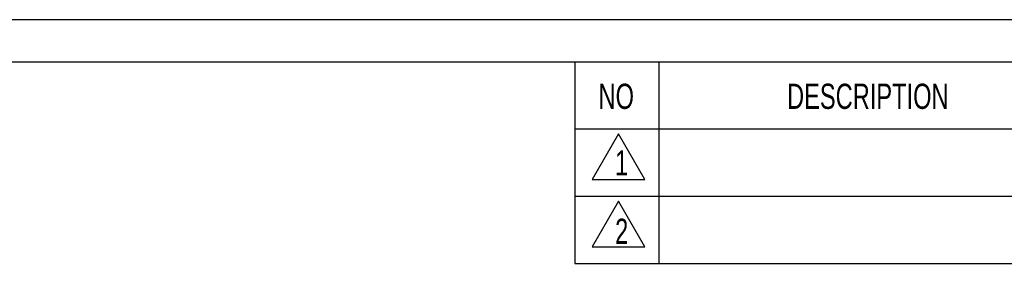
# Model space of a CAD drawing. Header units: millimetres. Extents: x 0 to 840, y 0 to 594.
# Tile 27 of 28: x 446 to 680, y 536 to 594. Entities that reach past the tile are written whole.
import ezdxf

# ---------------------------------------------------------------- set-up
doc = ezdxf.new("R2010")
doc.units = ezdxf.units.MM
doc.layers.add('SLD-0', color=3, linetype='Continuous')
doc.styles.add('SLDTEXTSTYLE1', font='TXT', dxfattribs={"width": 0.7})

msp = doc.modelspace()

# ---------------------------------------------------------------- linework, layer by layer
at = {"layer": 'SLD-0', "color": 4, "linetype": 'Continuous', "lineweight": 25}
for p, q in [((0, 594), (840, 594)), ((10, 584), (830, 584)), ((578, 584), (578, 536)), ((598, 584), (598, 536)), ((578, 568), (830, 568)), ((578, 552), (830, 552)), ((578, 536), (830, 536))]:
    msp.add_line(p, q, dxfattribs=at)
at = {"layer": 'SLD-0', "linetype": 'Continuous', "lineweight": 25}
for p, q in [((588.409, 566.836), (582.127, 555.955)), ((594.691, 555.955), (588.409, 566.836)), ((582.127, 555.955), (594.691, 555.955)), ((588.409, 550.836), (582.127, 539.955)), ((594.691, 539.955), (588.409, 550.836)), ((582.127, 539.955), (594.691, 539.955))]:
    msp.add_line(p, q, dxfattribs=at)

# ---------------------------------------------------------------- texts
at = {"layer": 'SLD-0', "char_height": 6, "attachment_point": 2, "style": 'SLDTEXTSTYLE1'}
for s, insert in [('NO', (587.881, 578.761)), ('DESCRIPTION', (647.644, 578.761)), ('1', (589.15, 562.918)), ('2', (589.173, 546.63))]:
    msp.add_mtext(s, dxfattribs=dict(at, insert=insert))

doc.saveas('drawing.dxf')
